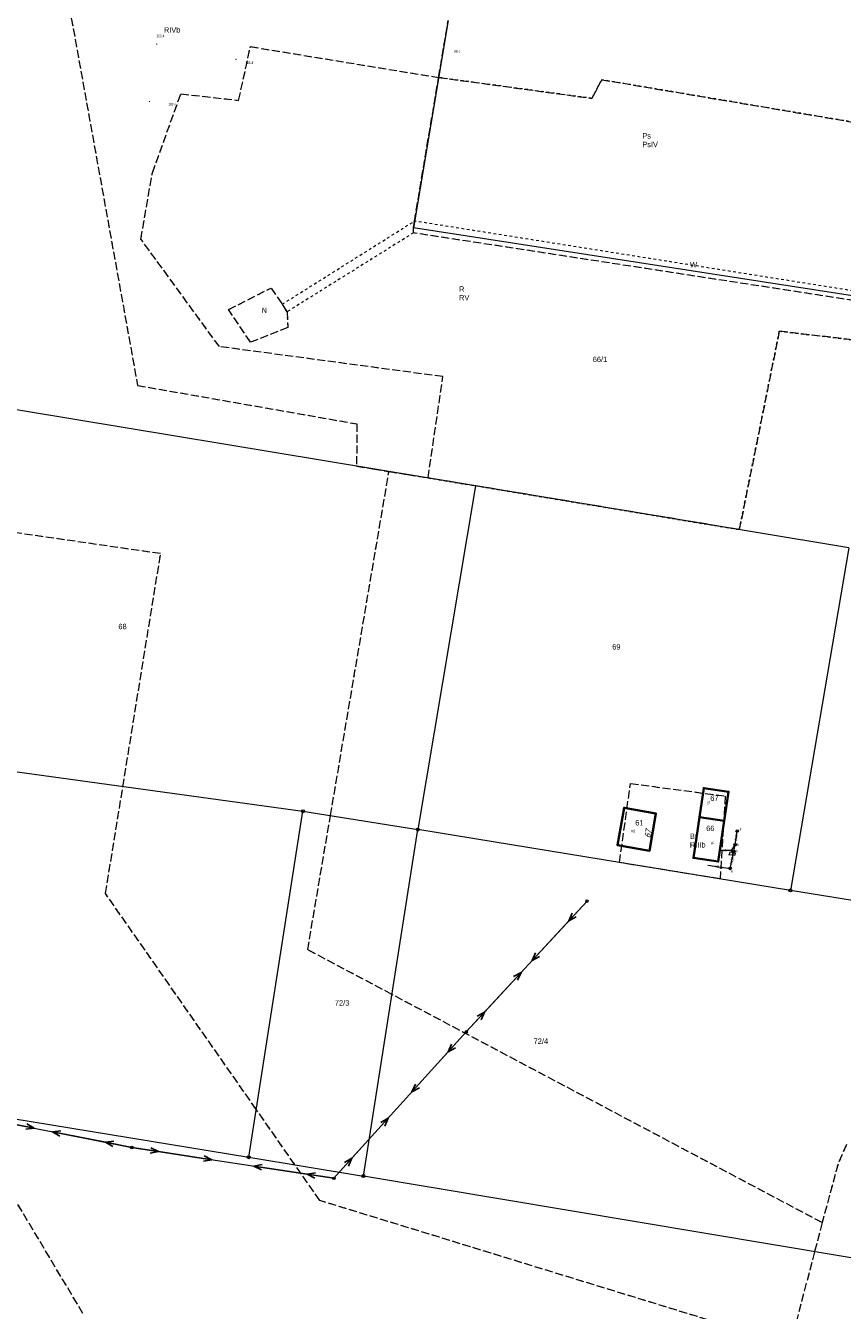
# Model space of a CAD drawing. Header units: inches. Extents: x 6497603 to 6502483, y 5925790 to 5934357.
# Tile 50 of 256: x 6499663 to 6499889, y 5926467 to 5926824. Entities that reach past the tile are written whole.
import ezdxf
from ezdxf.enums import TextEntityAlignment as Align

# ---------------------------------------------------------------- set-up
doc = ezdxf.new("R2010")
doc.units = ezdxf.units.IN
doc.header["$MEASUREMENT"] = 0
for name, pattern in [('219-1000', [0, 0]), ('egkk-1000', [3, 2.25, -0.75]), ('egug-1000', [1.5, 0.75, -0.75]), ('suep_nn_1000', [0, 0])]:
    doc.linetypes.add(name, pattern=pattern)
for name, color, linetype in [('202-punkt graniczny', 7, 'Continuous'), ('203-punkt graniczny', 7, 'Continuous'), ('209-oznaczenie konturu klasyfikacyjnego', 7, 'Continuous'), ('210-oznaczenie konturu użytku gruntowego', 7, 'Continuous'), ('211-numer działki ewidencyjnej', 7, 'Continuous'), ('217-kontur klasyfikacyjny', 7, 'Continuous'), ('218-kontur użytku gruntowego', 7, 'Continuous'), ('219-działka ewidencyjna', 7, 'Continuous'), ('238-Punkt adresowy budynku', 7, 'Continuous'), ('312-budynek ewidencyjny', 7, 'Continuous'), ('312-oznaczenie budynku ewidencyjnego', 7, 'Continuous'), ('312-oznaczenie budynku ewidencyjnego-Atr117', 7, 'Continuous'), ('pikieta naturalna', 7, 'Continuous'), ('pikieta naturalna-Atr2', 7, 'Continuous'), ('przewód elektroenergetyczny niskiego napięcia', 7, 'Continuous'), ('przewód elektroenergetyczny podziemny', 7, 'Continuous'), ('przewód elektroenergetyczny podziemny-Atr1', 7, 'Continuous'), ('przewód kanalizacyjny', 7, 'Continuous'), ('przewód kanalizacyjny-Atr1', 7, 'Continuous'), ('Punkt budynku', 7, 'Continuous'), ('studnia kanalizacyjna', 7, 'Continuous'), ('studnia kanalizacyjna-Atr17', 7, 'Continuous'), ('szafa elektroenergetyczna lub kontener', 7, 'Continuous'), ('szafa elektroenergetyczna lub kontener-Atr17', 7, 'Continuous'), ('słup przewodów napowietrznych', 7, 'Continuous')]:
    doc.layers.add(name, color=color, linetype=linetype)
doc.styles.get("Standard").update_dxf_attribs({"font": 'arial.ttf'})

# ---------------------------------------------------------------- blocks, each defined once
blk = doc.blocks.new('202')
at = {"color": 0, "linetype": 'Continuous', "lineweight": 0}
blk.add_circle((0, 0), 0.4, dxfattribs=at)
blk = doc.blocks.new('203')
at = {"linetype": 'Continuous', "lineweight": 0}
h = blk.add_hatch(color=0, dxfattribs=at)
edge = h.paths.add_edge_path()
edge.add_arc((0, 0), 0.09, 0, 360)
blk = doc.blocks.new('PUNKTBUD')
at = {"color": 0}
blk.add_circle((0, 0), 0.09, dxfattribs=at)
blk = doc.blocks.new('PW01')
at = {"linetype": 'Continuous', "lineweight": 13}
h = blk.add_hatch(color=0, dxfattribs=at)
edge = h.paths.add_edge_path()
edge.add_arc((0, 0), 0.18, 0, 360)
blk = doc.blocks.new('US15')
at = {"color": 0, "linetype": 'Continuous', "lineweight": 13}
blk.add_circle((0, 0), 0.35, dxfattribs=at)
blk = doc.blocks.new('US18')
at = {"color": 0, "linetype": 'Continuous', "lineweight": 13}
for p, q in [((-0.75, -0.35), (-0.75, 0.35)), ((-0.75, 0.35), (0.75, 0.35)), ((0.75, -0.35), (0.75, 0.35)), ((-0.75, -0.35), (0.75, -0.35))]:
    blk.add_line(p, q, dxfattribs=at)
blk = doc.blocks.new('SUEP1')
at = {"color": 0, "linetype": 'Continuous'}
for p, q in [((0, 0), (7.5, 0)), ((7.5, 0), (5.25, 0.75)), ((7.5, 0), (5.25, -0.75)), ((7.5, 0), (22.5, 0)), ((22.5, 0), (20.25, 0.75)), ((22.5, 0), (20.25, -0.75))]:
    blk.add_line(p, q, dxfattribs=at)

msp = doc.modelspace()

# ---------------------------------------------------------------- linework, layer by layer
at = {"layer": '217-kontur klasyfikacyjny', "color": 3, "linetype": 'egkk-1000', "lineweight": 18, "flags": 128}
for points in [[(6499673.07, 5926838.11), (6499693.61, 5926724.17)], [(6499777.29, 5926809.77), (6499779.95, 5926825.6)], [(6499721.71, 5926803.41), (6499724.99, 5926818.35)], [(6499724.99, 5926818.35), (6499777.29, 5926809.77)], [(6499770.56, 5926769.85), (6499777.29, 5926809.77)], [(6499777.29, 5926809.77), (6499819.9, 5926803.97)], [(6499819.9, 5926803.97), (6499822.62, 5926809.15)], [(6499822.62, 5926809.15), (6499923.82, 5926792.08)], [(6499697.72, 5926783.24), (6499705.65, 5926805.23)], [(6499705.65, 5926805.23), (6499721.71, 5926803.41)], [(6499694.53, 5926764.86), (6499697.72, 5926783.24)], [(6499770.26, 5926768.02), (6499770.56, 5926769.85)], [(6499770.31, 5926766.58), (6499770.26, 5926768.02)], [(6499716.34, 5926734.96), (6499694.53, 5926764.86)], [(6499916.66, 5926744.08), (6499770.31, 5926766.58)], [(6499718.88, 5926745.24), (6499730.71, 5926751.25)], [(6499730.71, 5926751.25), (6499733.82, 5926746.75)], [(6499733.82, 5926746.75), (6499735.15, 5926744.63)], [(6499725.01, 5926736.19), (6499718.88, 5926745.24)], [(6499735.15, 5926744.63), (6499735.37, 5926740.28)], [(6499735.37, 5926740.28), (6499725.01, 5926736.19)], [(6499871.97, 5926739.23), (6499860.86, 5926684.09)], [(6499928.01, 5926732.69), (6499871.97, 5926739.23)], [(6499778.49, 5926726.61), (6499716.34, 5926734.96)], [(6499774.35, 5926698.45), (6499778.49, 5926726.61)], [(6499693.61, 5926724.17), (6499754.56, 5926713.49)], [(6499754.56, 5926713.49), (6499754.49, 5926701.73)], [(6499747.22, 5926604.57), (6499763.48, 5926700.25)], [(6499754.49, 5926701.73), (6499759.22, 5926700.95)], [(6499759.22, 5926700.95), (6499763.48, 5926700.25)], [(6499763.48, 5926700.25), (6499768.63, 5926699.4)], [(6499768.63, 5926699.4), (6499774.35, 5926698.45)], [(6499787.5, 5926696.27), (6499774.35, 5926698.45)], [(6499860.86, 5926684.09), (6499787.5, 5926696.27)], [(6499700.02, 5926677.4), (6499651.1, 5926684.46)], [(6499689.52, 5926612.6), (6499700.02, 5926677.4)], [(6499684.71, 5926582.9), (6499689.52, 5926612.6)], [(6499827.56, 5926591.54), (6499830.6, 5926613.52)], [(6499830.6, 5926613.52), (6499856.96, 5926610.01)], [(6499856.96, 5926610.01), (6499855.52, 5926586.97)], [(6499740.89, 5926567.29), (6499747.22, 5926604.57)], [(6499855.52, 5926586.97), (6499827.56, 5926591.54)], [(6499726.59, 5926522.91), (6499684.71, 5926582.9)], [(6499764.31, 5926554.87), (6499740.89, 5926567.29)], [(6499883.88, 5926491.43), (6499764.31, 5926554.87)], [(6499678.42, 5926466.18), (6499644.78, 5926522.62)], [(6499737.35, 5926507.5), (6499726.59, 5926522.91)], [(6499890.68, 5926513.14), (6499888.3, 5926507.72)], [(6499744.29, 5926497.56), (6499737.35, 5926507.5)], [(6499888.3, 5926507.72), (6499883.88, 5926491.43)], [(6499875.01, 5926457.36), (6499744.29, 5926497.56)], [(6499883.88, 5926491.43), (6499881.76, 5926483.28)], [(6499881.76, 5926483.28), (6499875.01, 5926457.36)]]:
    msp.add_lwpolyline(points, dxfattribs=at)
at = {"layer": '218-kontur użytku gruntowego', "color": 3, "linetype": 'egug-1000', "lineweight": 18, "flags": 128}
for points in [[(6499673.07, 5926838.11), (6499693.61, 5926724.17)], [(6499777.29, 5926809.77), (6499779.95, 5926825.6)], [(6499721.71, 5926803.41), (6499724.99, 5926818.35)], [(6499724.99, 5926818.35), (6499777.29, 5926809.77)], [(6499770.56, 5926769.85), (6499777.29, 5926809.77)], [(6499819.9, 5926803.97), (6499777.29, 5926809.77)], [(6499822.62, 5926809.15), (6499819.9, 5926803.97)], [(6499923.82, 5926792.08), (6499822.62, 5926809.15)], [(6499697.72, 5926783.24), (6499705.65, 5926805.23)], [(6499705.65, 5926805.23), (6499721.71, 5926803.41)], [(6499694.53, 5926764.86), (6499697.72, 5926783.24)], [(6499733.82, 5926746.75), (6499770.56, 5926769.85)], [(6499914.74, 5926746.9), (6499770.56, 5926769.85)], [(6499716.34, 5926734.96), (6499694.53, 5926764.86)], [(6499770.31, 5926766.58), (6499735.15, 5926744.63)], [(6499916.66, 5926744.08), (6499770.31, 5926766.58)], [(6499718.88, 5926745.24), (6499730.71, 5926751.25)], [(6499730.71, 5926751.25), (6499733.82, 5926746.75)], [(6499735.15, 5926744.63), (6499733.82, 5926746.75)], [(6499725.01, 5926736.19), (6499718.88, 5926745.24)], [(6499735.15, 5926744.63), (6499735.37, 5926740.28)], [(6499735.37, 5926740.28), (6499725.01, 5926736.19)], [(6499860.86, 5926684.09), (6499871.97, 5926739.23)], [(6499871.97, 5926739.23), (6499928.01, 5926732.69)], [(6499778.49, 5926726.61), (6499716.34, 5926734.96)], [(6499774.35, 5926698.45), (6499778.49, 5926726.61)], [(6499693.61, 5926724.17), (6499754.56, 5926713.49)], [(6499754.56, 5926713.49), (6499754.49, 5926701.73)], [(6499747.22, 5926604.57), (6499763.48, 5926700.25)], [(6499754.49, 5926701.73), (6499759.22, 5926700.95)], [(6499759.22, 5926700.95), (6499763.48, 5926700.25)], [(6499763.48, 5926700.25), (6499768.63, 5926699.4)], [(6499768.63, 5926699.4), (6499774.35, 5926698.45)], [(6499774.35, 5926698.45), (6499787.5, 5926696.27)], [(6499787.5, 5926696.27), (6499860.86, 5926684.09)], [(6499700.02, 5926677.4), (6499651.1, 5926684.46)], [(6499689.52, 5926612.6), (6499700.02, 5926677.4)], [(6499684.71, 5926582.9), (6499689.52, 5926612.6)], [(6499827.56, 5926591.54), (6499830.6, 5926613.52)], [(6499830.6, 5926613.52), (6499856.96, 5926610.01)], [(6499856.96, 5926610.01), (6499855.52, 5926586.97)], [(6499740.89, 5926567.29), (6499747.22, 5926604.57)], [(6499855.52, 5926586.97), (6499827.56, 5926591.54)], [(6499726.59, 5926522.91), (6499684.71, 5926582.9)], [(6499764.31, 5926554.87), (6499740.89, 5926567.29)], [(6499883.88, 5926491.43), (6499764.31, 5926554.87)], [(6499678.42, 5926466.18), (6499644.78, 5926522.62)], [(6499737.35, 5926507.5), (6499726.59, 5926522.91)], [(6499890.68, 5926513.14), (6499888.3, 5926507.72)], [(6499744.29, 5926497.56), (6499737.35, 5926507.5)], [(6499888.3, 5926507.72), (6499883.88, 5926491.43)], [(6499875.01, 5926457.36), (6499744.29, 5926497.56)], [(6499883.88, 5926491.43), (6499881.76, 5926483.28)], [(6499881.76, 5926483.28), (6499875.01, 5926457.36)]]:
    msp.add_lwpolyline(points, dxfattribs=at)
at = {"layer": '219-działka ewidencyjna', "color": 3, "linetype": '219-1000', "lineweight": 18, "flags": 128}
for points in [[(6499779.95, 5926825.6), (6499770.26, 5926768.02)], [(6499915.7, 5926745.49), (6499770.26, 5926768.02)], [(6499787.5, 5926696.27), (6499634.13, 5926721.64)], [(6499787.5, 5926696.27), (6499771.51, 5926600.69)], [(6499891.34, 5926679.04), (6499787.5, 5926696.27)], [(6499891.34, 5926679.04), (6499875.06, 5926583.78)], [(6499620.43, 5926622.22), (6499739.58, 5926605.79)], [(6499724.51, 5926509.61), (6499739.58, 5926605.79)], [(6499739.58, 5926605.79), (6499771.51, 5926600.69)], [(6499756.38, 5926504.39), (6499771.51, 5926600.69)], [(6499875.06, 5926583.78), (6499771.51, 5926600.69)], [(6499940.6, 5926573.21), (6499875.06, 5926583.78)], [(6499619.82, 5926526.75), (6499724.51, 5926509.61)], [(6499724.51, 5926509.61), (6499756.38, 5926504.39)], [(6499926.83, 5926475.79), (6499756.38, 5926504.39)]]:
    msp.add_lwpolyline(points, dxfattribs=at)
at = {"layer": '312-budynek ewidencyjny', "color": 7, "linetype": 'Continuous', "lineweight": 35, "flags": 128}
for points in [[(6499849.78, 5926604.18), (6499850.97, 5926612.25)], [(6499850.97, 5926612.25), (6499857.9, 5926611.22)], [(6499857.9, 5926611.22), (6499856.7, 5926603.15)], [(6499827.02, 5926596.36), (6499828.83, 5926606.75)], [(6499828.83, 5926606.75), (6499837.69, 5926605.2)], [(6499837.69, 5926605.2), (6499835.88, 5926594.81)], [(6499848.09, 5926592.81), (6499849.78, 5926604.18)], [(6499849.78, 5926604.18), (6499856.7, 5926603.15)], [(6499856.7, 5926603.15), (6499849.78, 5926604.18)], [(6499856.7, 5926603.15), (6499855.02, 5926591.79)], [(6499835.88, 5926594.81), (6499827.02, 5926596.36)], [(6499855.02, 5926591.79), (6499848.09, 5926592.81)]]:
    msp.add_lwpolyline(points, dxfattribs=at)
at = {"layer": 'przewód elektroenergetyczny niskiego napięcia', "color": 1, "linetype": 'suep_nn_1000', "lineweight": 18, "flags": 128}
for points in [[(6499784.96, 5926544.45), (6499818.53, 5926580.81)], [(6499818.53, 5926580.81), (6499784.96, 5926544.45)], [(6499748.16, 5926503.76), (6499784.96, 5926544.45)], [(6499642.84, 5926522.05), (6499692.02, 5926512.31)], [(6499692.02, 5926512.31), (6499748.16, 5926503.76)]]:
    msp.add_lwpolyline(points, dxfattribs=at)
at = {"layer": 'przewód elektroenergetyczny podziemny', "color": 1, "linetype": 'Continuous', "lineweight": 18, "flags": 128}
for points in [[(6499858.66, 5926594.9), (6499859.7, 5926596.49)], [(6499858.66, 5926594.9), (6499855.48, 5926594.89)], [(6499858.66, 5926594.9), (6499858.97, 5926594.02)]]:
    msp.add_lwpolyline(points, dxfattribs=at)
at = {"layer": 'przewód kanalizacyjny', "color": 34, "linetype": 'Continuous', "lineweight": 18, "flags": 128}
for points in [[(6499859.7, 5926596.49), (6499860.29, 5926600.3)], [(6499852.1, 5926590.82), (6499858.3, 5926589.9), (6499859.34, 5926594.62), (6499859.7, 5926596.49)]]:
    msp.add_lwpolyline(points, dxfattribs=at)

# ---------------------------------------------------------------- block references
at = {"layer": '202-punkt graniczny', "color": 7, "linetype": 'Continuous', "lineweight": 18}
for p in [(6499739.58, 5926605.79), (6499771.51, 5926600.69), (6499875.06, 5926583.78), (6499724.51, 5926509.61), (6499756.38, 5926504.39)]:
    msp.add_blockref('202', p, dxfattribs=at)
at = {"layer": '203-punkt graniczny', "color": 3, "linetype": 'Continuous', "lineweight": 18}
for p in [(6499770.26, 5926768.02), (6499787.5, 5926696.27)]:
    msp.add_blockref('203', p, dxfattribs=at)
at = {"layer": 'pikieta naturalna', "color": 7, "linetype": 'Continuous', "lineweight": 13}
for p in [(6499698.95, 5926819.05), (6499720.97, 5926814.84), (6499778.03, 5926813.94), (6499696.89, 5926803.11)]:
    msp.add_blockref('PW01', p, dxfattribs=at)
at = {"layer": 'przewód elektroenergetyczny niskiego napięcia', "color": 1, "linetype": 'Continuous', "lineweight": 18}
for p, rotation in [((6499818.53, 5926580.81), 227.285), ((6499784.96, 5926544.45), 47.285), ((6499784.96, 5926544.45), 227.874), ((6499642.84, 5926522.05), 348.798), ((6499748.16, 5926503.76), 47.874), ((6499692.02, 5926512.31), 168.798), ((6499692.02, 5926512.31), 351.341), ((6499748.16, 5926503.76), 171.341)]:
    msp.add_blockref('SUEP1', p, dxfattribs=dict(at, rotation=rotation))
at = {"layer": 'Punkt budynku', "color": 5, "linetype": 'Continuous', "lineweight": 13}
for p in [(6499850.97, 5926612.25), (6499857.9, 5926611.22), (6499828.83, 5926606.75), (6499837.69, 5926605.2), (6499849.78, 5926604.18), (6499856.7, 5926603.15), (6499827.02, 5926596.36), (6499835.88, 5926594.81), (6499848.09, 5926592.81), (6499855.02, 5926591.79)]:
    msp.add_blockref('PUNKTBUD', p, dxfattribs=at)
at = {"layer": 'studnia kanalizacyjna', "color": 34, "linetype": 'Continuous', "lineweight": 18}
for p in [(6499860.29, 5926600.3), (6499859.7, 5926596.49), (6499859.34, 5926594.62), (6499858.3, 5926589.9)]:
    msp.add_blockref('US15', p, dxfattribs=at)
at = {"layer": 'szafa elektroenergetyczna lub kontener', "color": 1, "linetype": 'Continuous', "lineweight": 18, "rotation": 350.537}
msp.add_blockref('US18', (6499858.97, 5926594.02), dxfattribs=at)
at = {"layer": 'słup przewodów napowietrznych', "color": 7, "linetype": 'Continuous', "lineweight": 18}
for p in [(6499818.53, 5926580.81), (6499784.96, 5926544.45), (6499692.02, 5926512.31), (6499748.16, 5926503.76)]:
    msp.add_blockref('US15', p, dxfattribs=at)

# ---------------------------------------------------------------- texts
at = {"layer": '209-oznaczenie konturu klasyfikacyjnego', "color": 3, "linetype": 'Continuous', "lineweight": 18, "width": 0.79}
for s, p in [('RIVb', (6499700.93, 5926823.76)), ('PsIV', (6499833.88, 5926791.9)), ('RV', (6499782.96, 5926749.32)), ('RIIIb', (6499847.12, 5926597.19))]:
    msp.add_text(s, height=1.5, dxfattribs=at).set_placement(p, align=Align.TOP_LEFT)
at = {"layer": '210-oznaczenie konturu użytku gruntowego', "color": 3, "linetype": 'Continuous', "lineweight": 18, "width": 0.79}
for s, p in [('Ps', (6499833.89, 5926792.8)), ('W', (6499847.17, 5926756.95)), ('R', (6499782.97, 5926750.22)), ('N', (6499728.09, 5926744.31)), ('Br', (6499847.14, 5926598.09))]:
    msp.add_text(s, height=1.5, dxfattribs=at).set_placement(p)
at = {"layer": '211-numer działki ewidencyjnej', "color": 3, "linetype": 'Continuous', "lineweight": 18, "width": 0.79}
msp.add_text('66/1', height=1.5, dxfattribs=at).set_placement((6499820.13, 5926730.66))
for s, p in [('68', (6499688.28, 5926657.9)), ('69', (6499825.54, 5926652.24)), ('72/3', (6499748.44, 5926553.26)), ('72/4', (6499803.7, 5926542.62))]:
    msp.add_text(s, height=1.5, dxfattribs=at).set_placement(p, align=Align.TOP_LEFT)
at = {"layer": '238-Punkt adresowy budynku', "color": 7, "linetype": 'Continuous', "lineweight": 18, "oblique": 15, "width": 0.79}
msp.add_text('67', height=1.8, rotation=80.884, dxfattribs=at).set_placement((6499836.42, 5926599.39), align=Align.CENTER)
at = {"layer": '312-oznaczenie budynku ewidencyjnego', "color": 7, "linetype": 'Continuous', "lineweight": 18, "width": 0.79}
for s, p in [('67', (6499852.8, 5926608.66)), ('61', (6499831.94, 5926601.83)), ('66', (6499851.66, 5926600.29))]:
    msp.add_text(s, height=1.5, dxfattribs=at).set_placement(p)
at = {"layer": '312-oznaczenie budynku ewidencyjnego-Atr117', "color": 7, "width": 0.667}
for s, p in [('g1', (6499852.44, 5926608.23)), ('m1', (6499831.33, 5926600.29)), ('g1', (6499853.48, 5926597.08))]:
    msp.add_text(s, height=0.75, dxfattribs=at).set_placement(p, align=Align.MIDDLE_CENTER)
at = {"layer": 'pikieta naturalna-Atr2', "color": 7, "width": 0.667}
for s, p in [('100.4', (6499698.86, 5926820.93)), ('100.3', (6499723.57, 5926813.5)), ('99.4', (6499781.58, 5926816.63)), ('100.4', (6499702.17, 5926801.95))]:
    msp.add_text(s, height=0.75, dxfattribs=at).set_placement(p)
at = {"layer": 'przewód elektroenergetyczny podziemny-Atr1', "color": 1, "width": 0.667}
msp.add_text('eN', height=0.75, rotation=0.182, dxfattribs=at).set_placement((6499856.35, 5926594.89), align=Align.MIDDLE_LEFT)
at = {"layer": 'przewód kanalizacyjny-Atr1', "color": 34, "width": 0.667}
for s, rotation, p in [('kl40', 81.197, (6499859.89, 5926597.72)), ('kl110', 77.574, (6499858.55, 5926591.02)), ('kl110', 351.559, (6499854.24, 5926590.5))]:
    msp.add_text(s, height=0.75, rotation=rotation, dxfattribs=at).set_placement(p, align=Align.MIDDLE_LEFT)
at = {"layer": 'studnia kanalizacyjna-Atr17', "color": 34, "width": 0.667}
for p in [(6499860.98, 5926600.44), (6499860.38, 5926596.15), (6499859.99, 5926594.36), (6499858.61, 5926588.76)]:
    msp.add_text('k', height=0.75, dxfattribs=at).set_placement(p)
at = {"layer": 'szafa elektroenergetyczna lub kontener-Atr17', "color": 1, "width": 0.667}
msp.add_text('e', height=0.75, dxfattribs=at).set_placement((6499857.78, 5926593.42))

doc.saveas('drawing.dxf')
